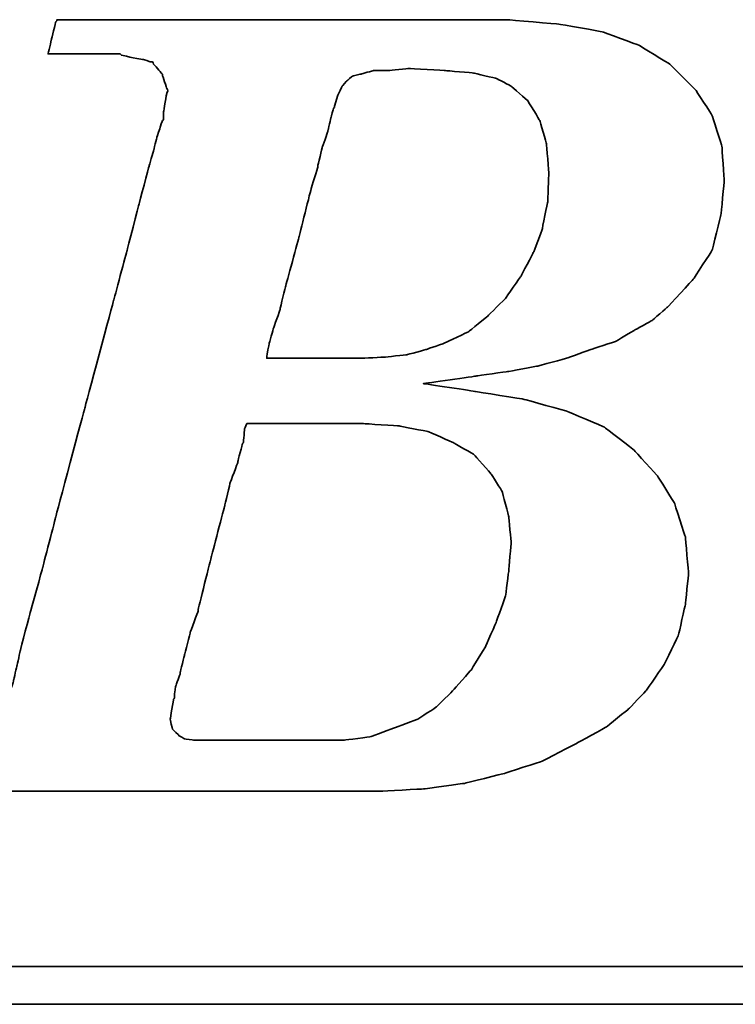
# Model space of a CAD drawing. Header units: millimetres. Extents: x 60 to 594, y 619 to 791.
# Tile 31 of 53: x 451.54 to 455.57, y 674.26 to 679.81. Entities that reach past the tile are written whole.
import ezdxf

# ---------------------------------------------------------------- set-up
doc = ezdxf.new("R2010")
doc.units = ezdxf.units.MM
doc.header["$LTSCALE"] = 2
doc.layers.add('DIM', color=4, linetype='Continuous')
doc.layers.add('layer 1', color=7, linetype='Continuous')

# ---------------------------------------------------------------- blocks, each defined once
blk = doc.blocks.new('TBI MOTION logo(完整正式版)')
at = {"layer": 'layer 1', "color": 22, "lineweight": 35}
for points, knots in [([(-64.65375, -6.86375), (-64.65375, -6.86375), (-64.84375, -7.29625), (-64.84375, -7.29625), (-64.84375, -7.29625), (-64.84375, -7.29625), (-64.86875, -7.34375), (-64.86875, -7.34375), (-64.86875, -7.34375), (-64.86875, -7.34375), (-64.86875, -7.36875), (-64.86875, -7.36875), (-64.86875, -7.36875), (-64.86875, -7.36875), (-65.15375, -7.65375), (-65.15375, -7.65375), (-65.15375, -7.65375), (-65.15375, -7.65375), (-65.17875, -7.65375), (-65.17875, -7.65375), (-65.17875, -7.65375), (-65.17875, -7.65375), (-65.20375, -7.67875), (-65.20375, -7.67875), (-65.20375, -7.67875), (-65.20375, -7.67875), (-65.58875, -7.87125), (-65.58875, -7.87125), (-65.58875, -7.87125), (-65.58875, -7.87125), (-65.63375, -7.87125), (-65.63375, -7.87125), (-65.63375, -7.87125), (-65.63375, -7.87125), (-65.65875, -7.89375), (-65.65875, -7.89375), (-65.65875, -7.89375), (-65.65875, -7.89375), (-66.09375, -7.94375), (-66.09375, -7.94375), (-66.09375, -7.94375), (-66.09375, -7.94375), (-66.11375, -7.94375), (-66.11375, -7.94375), (-66.11375, -7.94375), (-66.11375, -7.94375), (-66.16375, -7.94375), (-66.16375, -7.94375), (-66.16375, -7.94375), (-66.16375, -7.94375), (-66.30875, -7.94375), (-66.30875, -7.94375), (-66.30875, -7.94375), (-66.30875, -7.94375), (-66.69375, -7.94375), (-66.69375, -7.94375), (-66.69375, -7.94375), (-66.69375, -7.94375), (-67.07375, -7.94375), (-67.07375, -7.94375), (-67.07375, -7.94375), (-67.07375, -7.94375), (-67.12375, -7.94375), (-67.12375, -7.94375), (-67.12375, -7.94375), (-67.12375, -7.94375), (-67.12375, -7.96625), (-67.12375, -7.96625), (-67.12375, -7.96625), (-67.12375, -7.96625), (-67.14875, -7.99125), (-67.14875, -7.99125), (-67.14875, -7.99125), (-67.14875, -7.99125), (-67.24375, -8.34875), (-67.24375, -8.34875), (-67.24375, -8.34875), (-67.24375, -8.34875), (-67.31375, -8.68625), (-67.31375, -8.68625), (-67.31375, -8.68625), (-67.31375, -8.68625), (-67.26875, -8.68625), (-67.26875, -8.68625), (-67.26875, -8.68625), (-67.26875, -8.68625), (-67.07375, -8.68625), (-67.07375, -8.68625), (-67.07375, -8.68625), (-67.07375, -8.68625), (-66.54875, -8.68625), (-66.54875, -8.68625), (-66.54875, -8.68625), (-66.54875, -8.68625), (-65.82625, -8.68625), (-65.82625, -8.68625), (-65.82625, -8.68625), (-65.82625, -8.68625), (-65.01375, -8.68625), (-65.01375, -8.68625), (-65.01375, -8.68625), (-65.01375, -8.68625), (-64.05375, -8.68625), (-64.05375, -8.68625), (-64.05375, -8.68625), (-64.05375, -8.68625), (-62.08375, -8.68625), (-62.08375, -8.68625), (-62.08375, -8.68625), (-62.08375, -8.68625), (-60.06875, -8.68625), (-60.06875, -8.68625), (-60.06875, -8.68625), (-60.06875, -8.68625), (-59.10875, -8.68625), (-59.10875, -8.68625), (-59.10875, -8.68625), (-59.10875, -8.68625), (-58.29375, -8.68625), (-58.29375, -8.68625), (-58.29375, -8.68625), (-58.29375, -8.68625), (-57.57375, -8.68625), (-57.57375, -8.68625), (-57.57375, -8.68625), (-57.57375, -8.68625), (-57.04875, -8.68625), (-57.04875, -8.68625), (-57.04875, -8.68625), (-57.04875, -8.68625), (-56.85375, -8.68625), (-56.85375, -8.68625), (-56.85375, -8.68625), (-56.85375, -8.68625), (-56.70875, -8.68625), (-56.70875, -8.68625), (-56.70875, -8.68625), (-56.70875, -8.68625), (-56.61375, -8.68625), (-56.61375, -8.68625), (-56.61375, -8.68625), (-56.61375, -8.68625), (-56.56875, -8.68625), (-56.56875, -8.68625), (-56.56875, -8.68625), (-56.56875, -8.68625), (-55.65375, -8.63875), (-55.65375, -8.63875), (-55.65375, -8.63875), (-55.65375, -8.63875), (-54.76875, -8.51875), (-54.76875, -8.51875), (-54.76875, -8.51875), (-54.76875, -8.51875), (-53.90375, -8.30375), (-53.90375, -8.30375), (-53.90375, -8.30375), (-53.90375, -8.30375), (-53.08875, -8.03875), (-53.08875, -8.03875), (-53.08875, -8.03875), (-53.08875, -8.03875), (-52.34375, -7.65375), (-52.34375, -7.65375), (-52.34375, -7.65375), (-52.34375, -7.65375), (-51.69875, -7.29625), (-51.69875, -7.29625), (-51.69875, -7.29625), (-51.69875, -7.29625), (-51.21875, -6.91125), (-51.21875, -6.91125), (-51.21875, -6.91125), (-51.21875, -6.91125), (-50.83375, -6.50375), (-50.83375, -6.50375), (-50.83375, -6.50375), (-50.83375, -6.50375), (-50.44875, -5.94875), (-50.44875, -5.94875), (-50.44875, -5.94875), (-50.44875, -5.94875), (-50.13875, -5.30375), (-50.13875, -5.30375), (-50.13875, -5.30375), (-50.13875, -5.30375), (-49.99375, -4.65375), (-49.99375, -4.65375), (-49.99375, -4.65375), (-49.99375, -4.65375), (-49.92375, -3.98375), (-49.92375, -3.98375), (-49.92375, -3.98375), (-49.92375, -3.98375), (-49.99375, -3.19374), (-49.99375, -3.19374), (-49.99375, -3.19374), (-49.99375, -3.19374), (-50.23374, -2.44874), (-50.23374, -2.44874), (-50.23374, -2.44874), (-50.23374, -2.44874), (-50.59375, -1.87374), (-50.59375, -1.87374), (-50.59375, -1.87374), (-50.59375, -1.87374), (-51.09875, -1.31874), (-51.09875, -1.31874), (-51.09875, -1.31874), (-51.09875, -1.31874), (-51.74375, -0.81875), (-51.74375, -0.81875), (-51.74375, -0.81875), (-51.74375, -0.81875), (-52.53875, -0.48125), (-52.53875, -0.48125), (-52.53875, -0.48125), (-52.53875, -0.48125), (-53.47375, -0.21875), (-53.47375, -0.21875), (-53.47375, -0.21875), (-53.47375, -0.21875), (-54.52875, -0.04874), (-54.52875, -0.04874), (-54.52875, -0.04874), (-54.52875, -0.04874), (-55.65375, 0.12125), (-55.65375, 0.12125), (-55.65375, 0.12125), (-55.65375, 0.12125), (-54.50375, 0.28624), (-54.50375, 0.28624), (-54.50375, 0.28624), (-54.50375, 0.28624), (-53.83375, 0.38124), (-53.83375, 0.38124), (-53.83375, 0.38124), (-53.83375, 0.38124), (-53.18375, 0.50125), (-53.18375, 0.50125), (-53.18375, 0.50125), (-53.18375, 0.50125), (-52.55875, 0.66874), (-52.55875, 0.66874), (-52.55875, 0.66874), (-52.55875, 0.66874), (-52.03375, 0.86124), (-52.03375, 0.86124), (-52.03375, 0.86124), (-52.03375, 0.86124), (-51.50374, 1.03124), (-51.50374, 1.03124), (-51.50374, 1.03124), (-51.50374, 1.03124), (-51.09875, 1.27125), (-51.09875, 1.27125), (-51.09875, 1.27125), (-51.09875, 1.27125), (-50.71375, 1.48624), (-50.71375, 1.48624), (-50.71375, 1.48624), (-50.71375, 1.48624), (-50.37625, 1.77625), (-50.37625, 1.77625), (-50.37625, 1.77625), (-50.37625, 1.77625), (-49.82375, 2.37625), (-49.82375, 2.37625), (-49.82375, 2.37625), (-49.82375, 2.37625), (-49.41875, 2.99625), (-49.41875, 2.99625), (-49.41875, 2.99625), (-49.41875, 2.99625), (-49.22375, 3.76625), (-49.22375, 3.76625), (-49.22375, 3.76625), (-49.22375, 3.76625), (-49.15375, 4.50874), (-49.15375, 4.50874), (-49.15375, 4.50874), (-49.15375, 4.50874), (-49.20375, 5.25125), (-49.20375, 5.25125), (-49.20375, 5.25125), (-49.20375, 5.25125), (-49.41875, 5.92625), (-49.41875, 5.92625), (-49.41875, 5.92625), (-49.41875, 5.92625), (-49.77875, 6.47625), (-49.77875, 6.47625), (-49.77875, 6.47625), (-49.77875, 6.47625), (-50.33125, 7.02624), (-50.33125, 7.02624), (-50.33125, 7.02624), (-50.33125, 7.02624), (-51.00125, 7.43625), (-51.00125, 7.43625), (-51.00125, 7.43625), (-51.00125, 7.43625), (-51.79375, 7.72625), (-51.79375, 7.72625), (-51.79375, 7.72625), (-51.79375, 7.72625), (-52.72875, 7.89124), (-52.72875, 7.89124), (-52.72875, 7.89124), (-52.72875, 7.89124), (-53.83375, 7.98625), (-53.83375, 7.98625), (-53.83375, 7.98625), (-53.83375, 7.98625), (-53.92875, 7.98625), (-53.92875, 7.98625), (-53.92875, 7.98625), (-53.92875, 7.98625), (-54.26375, 7.98625), (-54.26375, 7.98625), (-54.26375, 7.98625), (-54.26375, 7.98625), (-54.74375, 7.98625), (-54.74375, 7.98625), (-54.74375, 7.98625), (-54.74375, 7.98625), (-55.36875, 7.98625), (-55.36875, 7.98625), (-55.36875, 7.98625), (-55.36875, 7.98625), (-56.13375, 7.98625), (-56.13375, 7.98625), (-56.13375, 7.98625), (-56.13375, 7.98625), (-56.94875, 7.98625), (-56.94875, 7.98625), (-56.94875, 7.98625), (-56.94875, 7.98625), (-58.77625, 7.98625), (-58.77625, 7.98625), (-58.77625, 7.98625), (-58.77625, 7.98625), (-60.59875, 7.98625), (-60.59875, 7.98625), (-60.59875, 7.98625), (-60.59875, 7.98625), (-61.41375, 7.98625), (-61.41375, 7.98625), (-61.41375, 7.98625), (-61.41375, 7.98625), (-62.17875, 7.98625), (-62.17875, 7.98625), (-62.17875, 7.98625), (-62.17875, 7.98625), (-62.80375, 7.98625), (-62.80375, 7.98625), (-62.80375, 7.98625), (-62.80375, 7.98625), (-63.30625, 7.98625), (-63.30625, 7.98625), (-63.30625, 7.98625), (-63.30625, 7.98625), (-63.57375, 7.98625), (-63.57375, 7.98625), (-63.57375, 7.98625), (-63.57375, 7.98625), (-63.57375, 7.96375), (-63.57375, 7.96375), (-63.57375, 7.96375), (-63.57375, 7.96375), (-63.59875, 7.94125), (-63.59875, 7.94125), (-63.59875, 7.94125), (-63.59875, 7.94125), (-63.69375, 7.55625), (-63.69375, 7.55625), (-63.69375, 7.55625), (-63.69375, 7.55625), (-63.76375, 7.24624), (-63.76375, 7.24624), (-63.76375, 7.24624), (-63.76375, 7.24624), (-63.23875, 7.24624), (-63.23875, 7.24624), (-63.23875, 7.24624), (-63.23875, 7.24624), (-62.75875, 7.24624), (-62.75875, 7.24624), (-62.75875, 7.24624), (-62.75875, 7.24624), (-62.61125, 7.24624), (-62.61125, 7.24624), (-62.61125, 7.24624), (-62.61125, 7.24624), (-62.56625, 7.24624), (-62.56625, 7.24624), (-62.56625, 7.24624), (-62.56625, 7.24624), (-62.22875, 7.24624), (-62.22875, 7.24624), (-62.22875, 7.24624), (-62.22875, 7.24624), (-62.20375, 7.24624), (-62.20375, 7.24624), (-62.20375, 7.24624), (-62.20375, 7.24624), (-62.17875, 7.21875), (-62.17875, 7.21875), (-62.17875, 7.21875), (-62.17875, 7.21875), (-61.96375, 7.17125), (-61.96375, 7.17125), (-61.96375, 7.17125), (-61.96375, 7.17125), (-61.72375, 7.12624), (-61.72375, 7.12624), (-61.72375, 7.12624), (-61.72375, 7.12624), (-61.70375, 7.12624), (-61.70375, 7.12624), (-61.70375, 7.12624), (-61.70375, 7.12624), (-61.55875, 7.07624), (-61.55875, 7.07624), (-61.55875, 7.07624), (-61.55875, 7.07624), (-61.50875, 7.07624), (-61.50875, 7.07624), (-61.50875, 7.07624), (-61.50875, 7.07624), (-61.48375, 7.02624), (-61.48375, 7.02624), (-61.48375, 7.02624), (-61.48375, 7.02624), (-61.31875, 6.83375), (-61.31875, 6.83375), (-61.31875, 6.83375), (-61.31875, 6.83375), (-61.29375, 6.81125), (-61.29375, 6.81125), (-61.29375, 6.81125), (-61.29375, 6.81125), (-61.29375, 6.78625), (-61.29375, 6.78625), (-61.29375, 6.78625), (-61.29375, 6.78625), (-61.19875, 6.50124), (-61.19875, 6.50124), (-61.19875, 6.50124), (-61.19875, 6.50124), (-61.17375, 6.45124), (-61.17375, 6.45124), (-61.17375, 6.45124), (-61.17375, 6.45124), (-61.19875, 6.40625), (-61.19875, 6.40625), (-61.19875, 6.40625), (-61.19875, 6.40625), (-61.26875, 5.99624), (-61.26875, 5.99624), (-61.26875, 5.99624), (-61.26875, 5.99624), (-61.26875, 5.85125), (-61.26875, 5.85125), (-61.26875, 5.85125), (-61.26875, 5.85125), (-61.26875, 5.82625), (-61.26875, 5.82625), (-61.26875, 5.82625), (-61.26875, 5.82625), (-61.29375, 5.80625), (-61.29375, 5.80625), (-61.29375, 5.80625), (-61.29375, 5.80625), (-61.34125, 5.66125), (-61.34125, 5.66125), (-61.34125, 5.66125), (-61.34125, 5.66125), (-61.41375, 5.44625), (-61.41375, 5.44625), (-61.41375, 5.44625), (-61.41375, 5.44625), (-61.48375, 5.15625), (-61.48375, 5.15625), (-61.48375, 5.15625), (-61.48375, 5.15625), (-61.58375, 4.82124), (-61.58375, 4.82124), (-61.58375, 4.82124), (-61.58375, 4.82124), (-61.79875, 4.00375), (-61.79875, 4.00375), (-61.79875, 4.00375), (-61.79875, 4.00375), (-62.05875, 2.99625), (-62.05875, 2.99625), (-62.05875, 2.99625), (-62.05875, 2.99625), (-62.34875, 1.91625), (-62.34875, 1.91625), (-62.34875, 1.91625), (-62.34875, 1.91625), (-62.97375, -0.41124), (-62.97375, -0.41124), (-62.97375, -0.41124), (-62.97375, -0.41124), (-63.59875, -2.75875), (-63.59875, -2.75875), (-63.59875, -2.75875), (-63.59875, -2.75875), (-63.88375, -3.86374), (-63.88375, -3.86374), (-63.88375, -3.86374), (-63.88375, -3.86374), (-64.14875, -4.82374), (-64.14875, -4.82374), (-64.14875, -4.82374), (-64.14875, -4.82374), (-64.36375, -5.64125), (-64.36375, -5.64125), (-64.36375, -5.64125), (-64.36375, -5.64125), (-64.43625, -5.97625), (-64.43625, -5.97625), (-64.43625, -5.97625), (-64.43625, -5.97625), (-64.50875, -6.28625), (-64.50875, -6.28625), (-64.50875, -6.28625), (-64.50875, -6.28625), (-64.50875, -6.30875), (-64.50875, -6.30875), (-64.50875, -6.30875), (-64.50875, -6.30875), (-64.57875, -6.50375), (-64.57875, -6.50375), (-64.57875, -6.50375), (-64.57875, -6.50375), (-64.62875, -6.69625), (-64.62875, -6.69625), (-64.62875, -6.69625), (-64.62875, -6.69625), (-64.62875, -6.76875), (-64.62875, -6.76875), (-64.62875, -6.76875), (-64.62875, -6.76875), (-64.62875, -6.81375), (-64.62875, -6.81375), (-64.62875, -6.81375), (-64.62875, -6.81375), (-64.62875, -6.83875), (-64.62875, -6.83875), (-64.62875, -6.83875), (-64.62875, -6.83875), (-64.65375, -6.86375), (-64.65375, -6.86375)], [0, 0, 0, 0, 0.00719424, 0.00719424, 0.00719424, 0.00719425, 0.01438849, 0.01438849, 0.01438849, 0.0143885, 0.02158273, 0.02158273, 0.02158273, 0.02158274, 0.02877698, 0.02877698, 0.02877698, 0.02877699, 0.03597122, 0.03597122, 0.03597122, 0.03597123, 0.04316547, 0.04316547, 0.04316547, 0.04316548, 0.05035971, 0.05035971, 0.05035971, 0.05035972, 0.05755396, 0.05755396, 0.05755396, 0.05755397, 0.0647482, 0.0647482, 0.0647482, 0.06474821, 0.07194245, 0.07194245, 0.07194245, 0.07194246, 0.07913669, 0.07913669, 0.07913669, 0.0791367, 0.08633094, 0.08633094, 0.08633094, 0.08633095, 0.09352518, 0.09352518, 0.09352518, 0.09352519, 0.10071942, 0.10071942, 0.10071942, 0.10071943, 0.10791367, 0.10791367, 0.10791367, 0.10791368, 0.11510791, 0.11510791, 0.11510791, 0.11510792, 0.12230216, 0.12230216, 0.12230216, 0.12230217, 0.1294964, 0.1294964, 0.1294964, 0.12949641, 0.13669065, 0.13669065, 0.13669065, 0.13669066, 0.14388489, 0.14388489, 0.14388489, 0.1438849, 0.15107914, 0.15107914, 0.15107914, 0.15107915, 0.15827338, 0.15827338, 0.15827338, 0.15827339, 0.16546763, 0.16546763, 0.16546763, 0.16546764, 0.17266187, 0.17266187, 0.17266187, 0.17266188, 0.17985612, 0.17985612, 0.17985612, 0.17985613, 0.18705036, 0.18705036, 0.18705036, 0.18705037, 0.1942446, 0.1942446, 0.1942446, 0.19424461, 0.20143885, 0.20143885, 0.20143885, 0.20143886, 0.20863309, 0.20863309, 0.20863309, 0.2086331, 0.21582734, 0.21582734, 0.21582734, 0.21582735, 0.22302158, 0.22302158, 0.22302158, 0.22302159, 0.23021583, 0.23021583, 0.23021583, 0.23021584, 0.23741007, 0.23741007, 0.23741007, 0.23741008, 0.24460432, 0.24460432, 0.24460432, 0.24460433, 0.25179856, 0.25179856, 0.25179856, 0.25179857, 0.25899281, 0.25899281, 0.25899281, 0.25899282, 0.26618705, 0.26618705, 0.26618705, 0.26618706, 0.27338129, 0.27338129, 0.27338129, 0.2733813, 0.28057554, 0.28057554, 0.28057554, 0.28057555, 0.28776978, 0.28776978, 0.28776978, 0.28776979, 0.29496403, 0.29496403, 0.29496403, 0.29496404, 0.30215827, 0.30215827, 0.30215827, 0.30215828, 0.30935252, 0.30935252, 0.30935252, 0.30935253, 0.31654676, 0.31654676, 0.31654676, 0.31654677, 0.32374101, 0.32374101, 0.32374101, 0.32374102, 0.33093525, 0.33093525, 0.33093525, 0.33093526, 0.3381295, 0.3381295, 0.3381295, 0.33812951, 0.34532374, 0.34532374, 0.34532374, 0.34532375, 0.35251799, 0.35251799, 0.35251799, 0.352518, 0.35971223, 0.35971223, 0.35971223, 0.35971224, 0.36690647, 0.36690647, 0.36690647, 0.36690648, 0.37410072, 0.37410072, 0.37410072, 0.37410073, 0.38129496, 0.38129496, 0.38129496, 0.38129497, 0.38848921, 0.38848921, 0.38848921, 0.38848922, 0.39568345, 0.39568345, 0.39568345, 0.39568346, 0.4028777, 0.4028777, 0.4028777, 0.40287771, 0.41007194, 0.41007194, 0.41007194, 0.41007195, 0.41726619, 0.41726619, 0.41726619, 0.4172662, 0.42446043, 0.42446043, 0.42446043, 0.42446044, 0.43165468, 0.43165468, 0.43165468, 0.43165469, 0.43884892, 0.43884892, 0.43884892, 0.43884893, 0.44604317, 0.44604317, 0.44604317, 0.44604318, 0.45323741, 0.45323741, 0.45323741, 0.45323742, 0.46043165, 0.46043165, 0.46043165, 0.46043166, 0.4676259, 0.4676259, 0.4676259, 0.46762591, 0.47482014, 0.47482014, 0.47482014, 0.47482015, 0.48201439, 0.48201439, 0.48201439, 0.4820144, 0.48920863, 0.48920863, 0.48920863, 0.48920864, 0.49640288, 0.49640288, 0.49640288, 0.49640289, 0.50359712, 0.50359712, 0.50359712, 0.50359713, 0.51079137, 0.51079137, 0.51079137, 0.51079138, 0.51798561, 0.51798561, 0.51798561, 0.51798562, 0.52517986, 0.52517986, 0.52517986, 0.52517987, 0.5323741, 0.5323741, 0.5323741, 0.53237411, 0.53956835, 0.53956835, 0.53956835, 0.53956836, 0.54676259, 0.54676259, 0.54676259, 0.5467626, 0.55395683, 0.55395683, 0.55395683, 0.55395684, 0.56115108, 0.56115108, 0.56115108, 0.56115109, 0.56834532, 0.56834532, 0.56834532, 0.56834533, 0.57553957, 0.57553957, 0.57553957, 0.57553958, 0.58273381, 0.58273381, 0.58273381, 0.58273382, 0.58992806, 0.58992806, 0.58992806, 0.58992807, 0.5971223, 0.5971223, 0.5971223, 0.59712231, 0.60431655, 0.60431655, 0.60431655, 0.60431656, 0.61151079, 0.61151079, 0.61151079, 0.6115108, 0.61870504, 0.61870504, 0.61870504, 0.61870505, 0.62589928, 0.62589928, 0.62589928, 0.62589929, 0.63309353, 0.63309353, 0.63309353, 0.63309354, 0.64028777, 0.64028777, 0.64028777, 0.64028778, 0.64748201, 0.64748201, 0.64748201, 0.64748202, 0.65467626, 0.65467626, 0.65467626, 0.65467627, 0.6618705, 0.6618705, 0.6618705, 0.66187051, 0.66906475, 0.66906475, 0.66906475, 0.66906476, 0.67625899, 0.67625899, 0.67625899, 0.676259, 0.68345324, 0.68345324, 0.68345324, 0.68345325, 0.69064748, 0.69064748, 0.69064748, 0.69064749, 0.69784173, 0.69784173, 0.69784173, 0.69784174, 0.70503597, 0.70503597, 0.70503597, 0.70503598, 0.71223022, 0.71223022, 0.71223022, 0.71223023, 0.71942446, 0.71942446, 0.71942446, 0.71942447, 0.72661871, 0.72661871, 0.72661871, 0.72661872, 0.73381295, 0.73381295, 0.73381295, 0.73381296, 0.74100719, 0.74100719, 0.74100719, 0.7410072, 0.74820144, 0.74820144, 0.74820144, 0.74820145, 0.75539568, 0.75539568, 0.75539568, 0.75539569, 0.76258993, 0.76258993, 0.76258993, 0.76258994, 0.76978417, 0.76978417, 0.76978417, 0.76978418, 0.77697842, 0.77697842, 0.77697842, 0.77697843, 0.78417266, 0.78417266, 0.78417266, 0.78417267, 0.79136691, 0.79136691, 0.79136691, 0.79136692, 0.79856115, 0.79856115, 0.79856115, 0.79856116, 0.8057554, 0.8057554, 0.8057554, 0.80575541, 0.81294964, 0.81294964, 0.81294964, 0.81294965, 0.82014388, 0.82014388, 0.82014388, 0.82014389, 0.82733813, 0.82733813, 0.82733813, 0.82733814, 0.83453237, 0.83453237, 0.83453237, 0.83453238, 0.84172662, 0.84172662, 0.84172662, 0.84172663, 0.84892086, 0.84892086, 0.84892086, 0.84892087, 0.85611511, 0.85611511, 0.85611511, 0.85611512, 0.86330935, 0.86330935, 0.86330935, 0.86330936, 0.8705036, 0.8705036, 0.8705036, 0.87050361, 0.87769784, 0.87769784, 0.87769784, 0.87769785, 0.88489209, 0.88489209, 0.88489209, 0.8848921, 0.89208633, 0.89208633, 0.89208633, 0.89208634, 0.89928058, 0.89928058, 0.89928058, 0.89928059, 0.90647482, 0.90647482, 0.90647482, 0.90647483, 0.91366906, 0.91366906, 0.91366906, 0.91366907, 0.92086331, 0.92086331, 0.92086331, 0.92086332, 0.92805755, 0.92805755, 0.92805755, 0.92805756, 0.9352518, 0.9352518, 0.9352518, 0.93525181, 0.94244604, 0.94244604, 0.94244604, 0.94244605, 0.94964029, 0.94964029, 0.94964029, 0.9496403, 0.95683453, 0.95683453, 0.95683453, 0.95683454, 0.96402878, 0.96402878, 0.96402878, 0.96402879, 0.97122302, 0.97122302, 0.97122302, 0.97122303, 0.97841727, 0.97841727, 0.97841727, 0.97841728, 0.98561151, 0.98561151, 0.98561151, 0.98561152, 0.99280576, 0.99280576, 0.99280576, 0.99280577, 1, 1, 1, 1]), ([(-57.50375, 6.35625), (-57.50375, 6.35625), (-57.57375, 6.11625), (-57.57375, 6.11625), (-57.57375, 6.11625), (-57.57375, 6.11625), (-57.57375, 6.09125), (-57.57375, 6.09125), (-57.57375, 6.09125), (-57.57375, 6.09125), (-57.59875, 6.06625), (-57.59875, 6.06625), (-57.59875, 6.06625), (-57.59875, 6.06625), (-57.64875, 5.87625), (-57.64875, 5.87625), (-57.64875, 5.87625), (-57.64875, 5.87625), (-57.71875, 5.58875), (-57.71875, 5.58875), (-57.71875, 5.58875), (-57.71875, 5.58875), (-57.71875, 5.56625), (-57.71875, 5.56625), (-57.71875, 5.56625), (-57.71875, 5.56625), (-57.83875, 5.23125), (-57.83875, 5.23125), (-57.83875, 5.23125), (-57.83875, 5.23125), (-57.93625, 4.82124), (-57.93625, 4.82124), (-57.93625, 4.82124), (-57.93625, 4.82124), (-57.93625, 4.79624), (-57.93625, 4.79624), (-57.93625, 4.79624), (-57.93625, 4.79624), (-58.07875, 4.34125), (-58.07875, 4.34125), (-58.07875, 4.34125), (-58.07875, 4.34125), (-58.34375, 3.28625), (-58.34375, 3.28625), (-58.34375, 3.28625), (-58.34375, 3.28625), (-58.62875, 2.23124), (-58.62875, 2.23124), (-58.62875, 2.23124), (-58.62875, 2.23124), (-58.74875, 1.75125), (-58.74875, 1.75125), (-58.74875, 1.75125), (-58.74875, 1.75125), (-58.74875, 1.72625), (-58.74875, 1.72625), (-58.74875, 1.72625), (-58.74875, 1.72625), (-58.89375, 1.31625), (-58.89375, 1.31625), (-58.89375, 1.31625), (-58.89375, 1.31625), (-58.98875, 0.98124), (-58.98875, 0.98124), (-58.98875, 0.98124), (-58.98875, 0.98124), (-59.03875, 0.71625), (-59.03875, 0.71625), (-59.03875, 0.71625), (-59.03875, 0.71625), (-59.03875, 0.66874), (-59.03875, 0.66874), (-59.03875, 0.66874), (-59.03875, 0.66874), (-58.91875, 0.66874), (-58.91875, 0.66874), (-58.91875, 0.66874), (-58.91875, 0.66874), (-58.53375, 0.66874), (-58.53375, 0.66874), (-58.53375, 0.66874), (-58.53375, 0.66874), (-58.10375, 0.66874), (-58.10375, 0.66874), (-58.10375, 0.66874), (-58.10375, 0.66874), (-57.66875, 0.66874), (-57.66875, 0.66874), (-57.66875, 0.66874), (-57.66875, 0.66874), (-57.33375, 0.66874), (-57.33375, 0.66874), (-57.33375, 0.66874), (-57.33375, 0.66874), (-57.09375, 0.66874), (-57.09375, 0.66874), (-57.09375, 0.66874), (-57.09375, 0.66874), (-56.99875, 0.66874), (-56.99875, 0.66874), (-56.99875, 0.66874), (-56.99875, 0.66874), (-56.49375, 0.69374), (-56.49375, 0.69374), (-56.49375, 0.69374), (-56.49375, 0.69374), (-56.01375, 0.74374), (-56.01375, 0.74374), (-56.01375, 0.74374), (-56.01375, 0.74374), (-55.58375, 0.86124), (-55.58375, 0.86124), (-55.58375, 0.86124), (-55.58375, 0.86124), (-55.17375, 1.00624), (-55.17375, 1.00624), (-55.17375, 1.00624), (-55.17375, 1.00624), (-54.67375, 1.24625), (-54.67375, 1.24625), (-54.67375, 1.24625), (-54.67375, 1.24625), (-54.26375, 1.58124), (-54.26375, 1.58124), (-54.26375, 1.58124), (-54.26375, 1.58124), (-53.87875, 1.96374), (-53.87875, 1.96374), (-53.87875, 1.96374), (-53.87875, 1.96374), (-53.54375, 2.44625), (-53.54375, 2.44625), (-53.54375, 2.44625), (-53.54375, 2.44625), (-53.27875, 2.95125), (-53.27875, 2.95125), (-53.27875, 2.95125), (-53.27875, 2.95125), (-53.08875, 3.45124), (-53.08875, 3.45124), (-53.08875, 3.45124), (-53.08875, 3.45124), (-52.96875, 4.05124), (-52.96875, 4.05124), (-52.96875, 4.05124), (-52.96875, 4.05124), (-52.94375, 4.65125), (-52.94375, 4.65125), (-52.94375, 4.65125), (-52.94375, 4.65125), (-52.99375, 5.30125), (-52.99375, 5.30125), (-52.99375, 5.30125), (-52.99375, 5.30125), (-53.13875, 5.80625), (-53.13875, 5.80625), (-53.13875, 5.80625), (-53.13875, 5.80625), (-53.39875, 6.23625), (-53.39875, 6.23625), (-53.39875, 6.23625), (-53.39875, 6.23625), (-53.75875, 6.54875), (-53.75875, 6.54875), (-53.75875, 6.54875), (-53.75875, 6.54875), (-54.07375, 6.71625), (-54.07375, 6.71625), (-54.07375, 6.71625), (-54.07375, 6.71625), (-54.57375, 6.83375), (-54.57375, 6.83375), (-54.57375, 6.83375), (-54.57375, 6.83375), (-55.17375, 6.88625), (-55.17375, 6.88625), (-55.17375, 6.88625), (-55.17375, 6.88625), (-55.96875, 6.93125), (-55.96875, 6.93125), (-55.96875, 6.93125), (-55.96875, 6.93125), (-56.39875, 6.88625), (-56.39875, 6.88625), (-56.39875, 6.88625), (-56.39875, 6.88625), (-56.42125, 6.88625), (-56.42125, 6.88625), (-56.42125, 6.88625), (-56.42125, 6.88625), (-56.73375, 6.88625), (-56.73375, 6.88625), (-56.73375, 6.88625), (-56.73375, 6.88625), (-56.99875, 6.81125), (-56.99875, 6.81125), (-56.99875, 6.81125), (-56.99875, 6.81125), (-57.02375, 6.81125), (-57.02375, 6.81125), (-57.02375, 6.81125), (-57.02375, 6.81125), (-57.18875, 6.76625), (-57.18875, 6.76625), (-57.18875, 6.76625), (-57.18875, 6.76625), (-57.30875, 6.66625), (-57.30875, 6.66625), (-57.30875, 6.66625), (-57.30875, 6.66625), (-57.40875, 6.54875), (-57.40875, 6.54875), (-57.40875, 6.54875), (-57.40875, 6.54875), (-57.50375, 6.35625), (-57.50375, 6.35625)], [0, 0, 0, 0, 0.01851852, 0.01851852, 0.01851852, 0.01851853, 0.03703704, 0.03703704, 0.03703704, 0.03703705, 0.05555556, 0.05555556, 0.05555556, 0.05555557, 0.07407407, 0.07407407, 0.07407407, 0.07407408, 0.09259259, 0.09259259, 0.09259259, 0.0925926, 0.11111111, 0.11111111, 0.11111111, 0.11111112, 0.12962963, 0.12962963, 0.12962963, 0.12962964, 0.14814815, 0.14814815, 0.14814815, 0.14814816, 0.16666667, 0.16666667, 0.16666667, 0.16666668, 0.18518519, 0.18518519, 0.18518519, 0.1851852, 0.2037037, 0.2037037, 0.2037037, 0.20370371, 0.22222222, 0.22222222, 0.22222222, 0.22222223, 0.24074074, 0.24074074, 0.24074074, 0.24074075, 0.25925926, 0.25925926, 0.25925926, 0.25925927, 0.27777778, 0.27777778, 0.27777778, 0.27777779, 0.2962963, 0.2962963, 0.2962963, 0.29629631, 0.31481481, 0.31481481, 0.31481481, 0.31481482, 0.33333333, 0.33333333, 0.33333333, 0.33333334, 0.35185185, 0.35185185, 0.35185185, 0.35185186, 0.37037037, 0.37037037, 0.37037037, 0.37037038, 0.38888889, 0.38888889, 0.38888889, 0.3888889, 0.40740741, 0.40740741, 0.40740741, 0.40740742, 0.42592593, 0.42592593, 0.42592593, 0.42592594, 0.44444444, 0.44444444, 0.44444444, 0.44444445, 0.46296296, 0.46296296, 0.46296296, 0.46296297, 0.48148148, 0.48148148, 0.48148148, 0.48148149, 0.5, 0.5, 0.5, 0.50000001, 0.51851852, 0.51851852, 0.51851852, 0.51851853, 0.53703704, 0.53703704, 0.53703704, 0.53703705, 0.55555556, 0.55555556, 0.55555556, 0.55555557, 0.57407407, 0.57407407, 0.57407407, 0.57407408, 0.59259259, 0.59259259, 0.59259259, 0.5925926, 0.61111111, 0.61111111, 0.61111111, 0.61111112, 0.62962963, 0.62962963, 0.62962963, 0.62962964, 0.64814815, 0.64814815, 0.64814815, 0.64814816, 0.66666667, 0.66666667, 0.66666667, 0.66666668, 0.68518519, 0.68518519, 0.68518519, 0.6851852, 0.7037037, 0.7037037, 0.7037037, 0.70370371, 0.72222222, 0.72222222, 0.72222222, 0.72222223, 0.74074074, 0.74074074, 0.74074074, 0.74074075, 0.75925926, 0.75925926, 0.75925926, 0.75925927, 0.77777778, 0.77777778, 0.77777778, 0.77777779, 0.7962963, 0.7962963, 0.7962963, 0.79629631, 0.81481481, 0.81481481, 0.81481481, 0.81481482, 0.83333333, 0.83333333, 0.83333333, 0.83333334, 0.85185185, 0.85185185, 0.85185185, 0.85185186, 0.87037037, 0.87037037, 0.87037037, 0.87037038, 0.88888889, 0.88888889, 0.88888889, 0.8888889, 0.90740741, 0.90740741, 0.90740741, 0.90740742, 0.92592593, 0.92592593, 0.92592593, 0.92592594, 0.94444444, 0.94444444, 0.94444444, 0.94444445, 0.96296296, 0.96296296, 0.96296296, 0.96296297, 0.98148148, 0.98148148, 0.98148148, 0.98148149, 1, 1, 1, 1]), ([(-61.03125, -6.57375), (-61.03125, -6.57375), (-61.03125, -6.67125), (-61.03125, -6.67125), (-61.03125, -6.67125), (-61.03125, -6.67125), (-61.05375, -6.69625), (-61.05375, -6.69625), (-61.05375, -6.69625), (-61.05375, -6.69625), (-61.12375, -7.12875), (-61.12375, -7.12875), (-61.12375, -7.12875), (-61.12375, -7.12875), (-61.07875, -7.34375), (-61.07875, -7.34375), (-61.07875, -7.34375), (-61.07875, -7.34375), (-60.93375, -7.48875), (-60.93375, -7.48875), (-60.93375, -7.48875), (-60.93375, -7.48875), (-60.81375, -7.55625), (-60.81375, -7.55625), (-60.81375, -7.55625), (-60.81375, -7.55625), (-60.62375, -7.58375), (-60.62375, -7.58375), (-60.62375, -7.58375), (-60.62375, -7.58375), (-60.30875, -7.58375), (-60.30875, -7.58375), (-60.30875, -7.58375), (-60.30875, -7.58375), (-59.97375, -7.58375), (-59.97375, -7.58375), (-59.97375, -7.58375), (-59.97375, -7.58375), (-59.87875, -7.58375), (-59.87875, -7.58375), (-59.87875, -7.58375), (-59.87875, -7.58375), (-59.63625, -7.58375), (-59.63625, -7.58375), (-59.63625, -7.58375), (-59.63625, -7.58375), (-58.96875, -7.58375), (-58.96875, -7.58375), (-58.96875, -7.58375), (-58.96875, -7.58375), (-58.29375, -7.58375), (-58.29375, -7.58375), (-58.29375, -7.58375), (-58.29375, -7.58375), (-58.05375, -7.58375), (-58.05375, -7.58375), (-58.05375, -7.58375), (-58.05375, -7.58375), (-57.98375, -7.58375), (-57.98375, -7.58375), (-57.98375, -7.58375), (-57.98375, -7.58375), (-57.35875, -7.58375), (-57.35875, -7.58375), (-57.35875, -7.58375), (-57.35875, -7.58375), (-56.78375, -7.50875), (-56.78375, -7.50875), (-56.78375, -7.50875), (-56.78375, -7.50875), (-56.27875, -7.31875), (-56.27875, -7.31875), (-56.27875, -7.31875), (-56.27875, -7.31875), (-55.77375, -7.12875), (-55.77375, -7.12875), (-55.77375, -7.12875), (-55.77375, -7.12875), (-55.36875, -6.86375), (-55.36875, -6.86375), (-55.36875, -6.86375), (-55.36875, -6.86375), (-55.00875, -6.50375), (-55.00875, -6.50375), (-55.00875, -6.50375), (-55.00875, -6.50375), (-54.62375, -6.06875), (-54.62375, -6.06875), (-54.62375, -6.06875), (-54.62375, -6.06875), (-54.31375, -5.56875), (-54.31375, -5.56875), (-54.31375, -5.56875), (-54.31375, -5.56875), (-54.07375, -5.01625), (-54.07375, -5.01625), (-54.07375, -5.01625), (-54.07375, -5.01625), (-53.87875, -4.46374), (-53.87875, -4.46374), (-53.87875, -4.46374), (-53.87875, -4.46374), (-53.80875, -3.91375), (-53.80875, -3.91375), (-53.80875, -3.91375), (-53.80875, -3.91375), (-53.75875, -3.31375), (-53.75875, -3.31375), (-53.75875, -3.31375), (-53.75875, -3.31375), (-53.80875, -2.75875), (-53.80875, -2.75875), (-53.80875, -2.75875), (-53.80875, -2.75875), (-53.95375, -2.20875), (-53.95375, -2.20875), (-53.95375, -2.20875), (-53.95375, -2.20875), (-54.19375, -1.82625), (-54.19375, -1.82625), (-54.19375, -1.82625), (-54.19375, -1.82625), (-54.55375, -1.41875), (-54.55375, -1.41875), (-54.55375, -1.41875), (-54.55375, -1.41875), (-55.00875, -1.15125), (-55.00875, -1.15125), (-55.00875, -1.15125), (-55.00875, -1.15125), (-55.56125, -0.91375), (-55.56125, -0.91375), (-55.56125, -0.91375), (-55.56125, -0.91375), (-56.18125, -0.79375), (-56.18125, -0.79375), (-56.18125, -0.79375), (-56.18125, -0.79375), (-56.94875, -0.74374), (-56.94875, -0.74374), (-56.94875, -0.74374), (-56.94875, -0.74374), (-56.99875, -0.74374), (-56.99875, -0.74374), (-56.99875, -0.74374), (-56.99875, -0.74374), (-57.09375, -0.74374), (-57.09375, -0.74374), (-57.09375, -0.74374), (-57.09375, -0.74374), (-57.38375, -0.74374), (-57.38375, -0.74374), (-57.38375, -0.74374), (-57.38375, -0.74374), (-57.76875, -0.74374), (-57.76875, -0.74374), (-57.76875, -0.74374), (-57.76875, -0.74374), (-58.24625, -0.74374), (-58.24625, -0.74374), (-58.24625, -0.74374), (-58.24625, -0.74374), (-58.72875, -0.74374), (-58.72875, -0.74374), (-58.72875, -0.74374), (-58.72875, -0.74374), (-59.20875, -0.74374), (-59.20875, -0.74374), (-59.20875, -0.74374), (-59.20875, -0.74374), (-59.46875, -0.74374), (-59.46875, -0.74374), (-59.46875, -0.74374), (-59.46875, -0.74374), (-59.51625, -0.83875), (-59.51625, -0.83875), (-59.51625, -0.83875), (-59.51625, -0.83875), (-59.54375, -1.15125), (-59.54375, -1.15125), (-59.54375, -1.15125), (-59.54375, -1.15125), (-59.56375, -1.17874), (-59.56375, -1.17874), (-59.56375, -1.17874), (-59.56375, -1.17874), (-59.66375, -1.55875), (-59.66375, -1.55875), (-59.66375, -1.55875), (-59.66375, -1.55875), (-59.66375, -1.58375), (-59.66375, -1.58375), (-59.66375, -1.58375), (-59.66375, -1.58375), (-59.82875, -2.01874), (-59.82875, -2.01874), (-59.82875, -2.01874), (-59.82875, -2.01874), (-59.94875, -2.52125), (-59.94875, -2.52125), (-59.94875, -2.52125), (-59.94875, -2.52125), (-60.23875, -3.62375), (-60.23875, -3.62375), (-60.23875, -3.62375), (-60.23875, -3.62375), (-60.52375, -4.77624), (-60.52375, -4.77624), (-60.52375, -4.77624), (-60.52375, -4.77624), (-60.52375, -4.79874), (-60.52375, -4.79874), (-60.52375, -4.79874), (-60.52375, -4.79874), (-60.69125, -5.25375), (-60.69125, -5.25375), (-60.69125, -5.25375), (-60.69125, -5.25375), (-60.81375, -5.73625), (-60.81375, -5.73625), (-60.81375, -5.73625), (-60.81375, -5.73625), (-60.90875, -6.11875), (-60.90875, -6.11875), (-60.90875, -6.11875), (-60.90875, -6.11875), (-60.90875, -6.14375), (-60.90875, -6.14375), (-60.90875, -6.14375), (-60.90875, -6.14375), (-61.00375, -6.40875), (-61.00375, -6.40875), (-61.00375, -6.40875), (-61.00375, -6.40875), (-61.03125, -6.57375), (-61.03125, -6.57375)], [0, 0, 0, 0, 0.01694915, 0.01694915, 0.01694915, 0.01694916, 0.03389831, 0.03389831, 0.03389831, 0.03389832, 0.05084746, 0.05084746, 0.05084746, 0.05084747, 0.06779661, 0.06779661, 0.06779661, 0.06779662, 0.08474576, 0.08474576, 0.08474576, 0.08474577, 0.10169492, 0.10169492, 0.10169492, 0.10169493, 0.11864407, 0.11864407, 0.11864407, 0.11864408, 0.13559322, 0.13559322, 0.13559322, 0.13559323, 0.15254237, 0.15254237, 0.15254237, 0.15254238, 0.16949153, 0.16949153, 0.16949153, 0.16949154, 0.18644068, 0.18644068, 0.18644068, 0.18644069, 0.20338983, 0.20338983, 0.20338983, 0.20338984, 0.22033898, 0.22033898, 0.22033898, 0.22033899, 0.23728814, 0.23728814, 0.23728814, 0.23728815, 0.25423729, 0.25423729, 0.25423729, 0.2542373, 0.27118644, 0.27118644, 0.27118644, 0.27118645, 0.28813559, 0.28813559, 0.28813559, 0.2881356, 0.30508475, 0.30508475, 0.30508475, 0.30508476, 0.3220339, 0.3220339, 0.3220339, 0.32203391, 0.33898305, 0.33898305, 0.33898305, 0.33898306, 0.3559322, 0.3559322, 0.3559322, 0.35593221, 0.37288136, 0.37288136, 0.37288136, 0.37288137, 0.38983051, 0.38983051, 0.38983051, 0.38983052, 0.40677966, 0.40677966, 0.40677966, 0.40677967, 0.42372881, 0.42372881, 0.42372881, 0.42372882, 0.44067797, 0.44067797, 0.44067797, 0.44067798, 0.45762712, 0.45762712, 0.45762712, 0.45762713, 0.47457627, 0.47457627, 0.47457627, 0.47457628, 0.49152542, 0.49152542, 0.49152542, 0.49152543, 0.50847458, 0.50847458, 0.50847458, 0.50847459, 0.52542373, 0.52542373, 0.52542373, 0.52542374, 0.54237288, 0.54237288, 0.54237288, 0.54237289, 0.55932203, 0.55932203, 0.55932203, 0.55932204, 0.57627119, 0.57627119, 0.57627119, 0.5762712, 0.59322034, 0.59322034, 0.59322034, 0.59322035, 0.61016949, 0.61016949, 0.61016949, 0.6101695, 0.62711864, 0.62711864, 0.62711864, 0.62711865, 0.6440678, 0.6440678, 0.6440678, 0.64406781, 0.66101695, 0.66101695, 0.66101695, 0.66101696, 0.6779661, 0.6779661, 0.6779661, 0.67796611, 0.69491525, 0.69491525, 0.69491525, 0.69491526, 0.71186441, 0.71186441, 0.71186441, 0.71186442, 0.72881356, 0.72881356, 0.72881356, 0.72881357, 0.74576271, 0.74576271, 0.74576271, 0.74576272, 0.76271186, 0.76271186, 0.76271186, 0.76271187, 0.77966102, 0.77966102, 0.77966102, 0.77966103, 0.79661017, 0.79661017, 0.79661017, 0.79661018, 0.81355932, 0.81355932, 0.81355932, 0.81355933, 0.83050847, 0.83050847, 0.83050847, 0.83050848, 0.84745763, 0.84745763, 0.84745763, 0.84745764, 0.86440678, 0.86440678, 0.86440678, 0.86440679, 0.88135593, 0.88135593, 0.88135593, 0.88135594, 0.89830508, 0.89830508, 0.89830508, 0.89830509, 0.91525424, 0.91525424, 0.91525424, 0.91525425, 0.93220339, 0.93220339, 0.93220339, 0.9322034, 0.94915254, 0.94915254, 0.94915254, 0.94915255, 0.96610169, 0.96610169, 0.96610169, 0.9661017, 0.98305085, 0.98305085, 0.98305085, 0.98305086, 1, 1, 1, 1]), ([(75.90875, -9.47875), (75.90875, -9.47875), (75.90875, -12.28625), (75.90875, -12.28625), (75.90875, -12.28625), (75.90875, -12.28625), (75.90875, -12.47875), (75.90875, -12.47875), (75.90875, -12.47875), (75.90875, -12.47875), (75.71625, -12.47875), (75.71625, -12.47875), (75.71625, -12.47875), (75.71625, -12.47875), (-88.32875, -12.47875), (-88.32875, -12.47875), (-88.32875, -12.47875), (-88.32875, -12.47875), (-88.32875, -13.29375), (-88.32875, -13.29375), (-88.32875, -13.29375), (-88.32875, -13.29375), (82.89125, -13.29375), (82.89125, -13.29375), (82.89125, -13.29375), (82.89125, -13.29375), (75.90875, -9.47875), (75.90875, -9.47875)], [0, 0, 0, 0, 0.14285714, 0.14285714, 0.14285714, 0.14285715, 0.28571429, 0.28571429, 0.28571429, 0.2857143, 0.42857143, 0.42857143, 0.42857143, 0.42857144, 0.57142857, 0.57142857, 0.57142857, 0.57142858, 0.71428571, 0.71428571, 0.71428571, 0.71428572, 0.85714286, 0.85714286, 0.85714286, 0.85714287, 1, 1, 1, 1])]:
    blk.add_open_spline(points, degree=3, knots=knots, dxfattribs=at)

msp = doc.modelspace()

# ---------------------------------------------------------------- block references
at = {"layer": 'DIM', "color": 7, "xscale": 0.2606204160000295, "yscale": 0.2606204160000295, "zscale": 0.2606204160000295}
msp.add_blockref('TBI MOTION logo(完整正式版)', (468.3188, 677.7281), dxfattribs=at)

doc.saveas('drawing.dxf')
